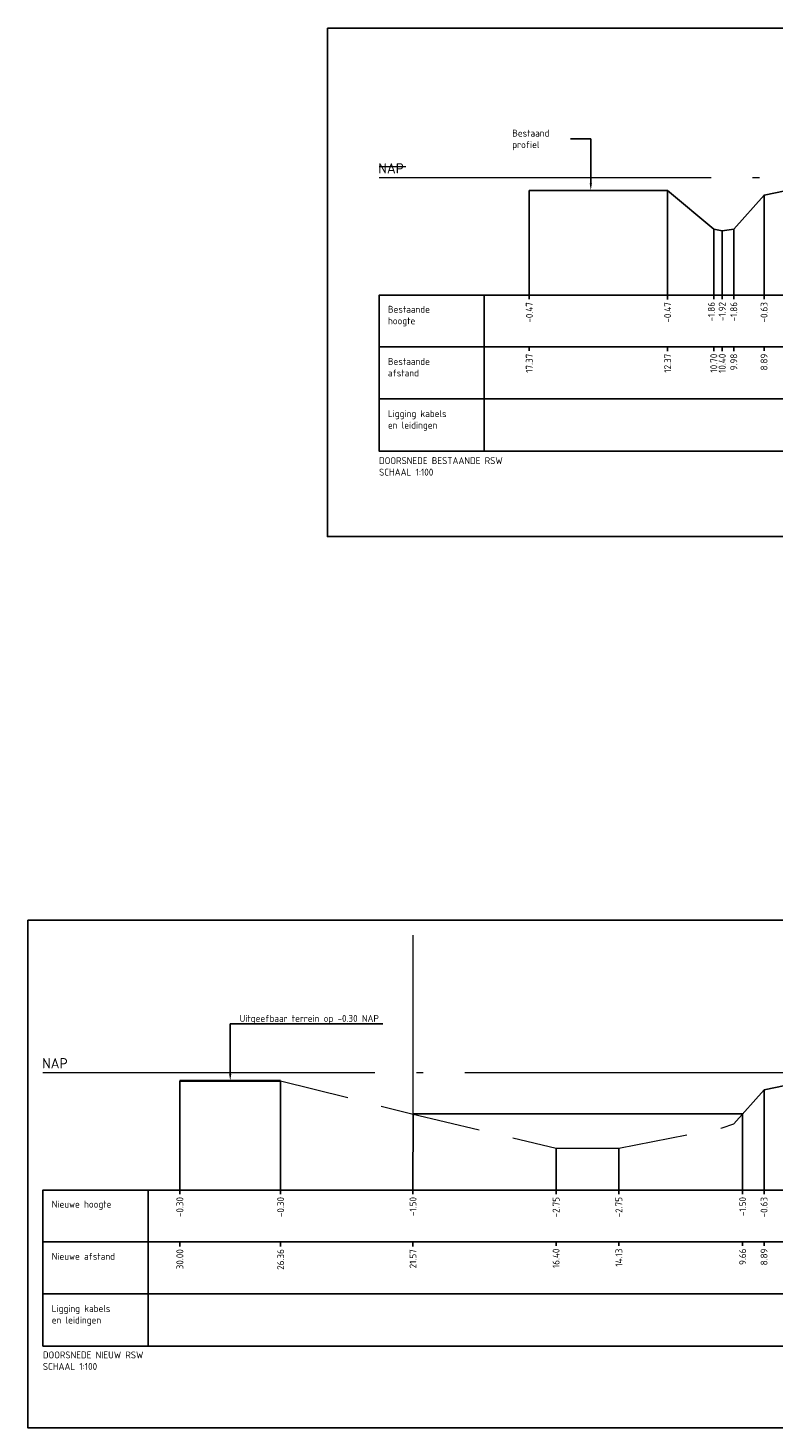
# Model space of a CAD drawing. Extents: x 102676 to 106538, y 417474 to 420545.
# Tile 81 of 112: x 104596 to 104623, y 418476 to 418527. Entities that reach past the tile are written whole.
import ezdxf
from ezdxf import colors
from ezdxf.entities.mleader import LeaderData, LeaderLine
from ezdxf.math import Vec2, Vec3

# ---------------------------------------------------------------- set-up
doc = ezdxf.new("R2010")
doc.units = 0
doc.linetypes.add('AL-NAP_LIJN', pattern=[15.25, 12, -1.5, 0.25, -1.5])
doc.linetypes.add('DASHED2', pattern=[0.375, 0.25, -0.125])
for name, color, linetype, lineweight in [('B-BH-OG-TOPOGRAFIE_BOUWLAND-G', 8, 'Continuous', 25), ('N-PROFIEL-UITGIFTEGRENS', 211, 'RASTER', 0), ('N-RO-WH-WATERLIJN', 150, 'Continuous', 25), ('N-WE-AM-NAP-G', 7, 'AL-NAP_LIJN', 18), ('N-WE-GW-BERM-G', 90, 'Continuous', 35), ('N-WE-GW-TALUDLIJN-G', 90, 'Continuous', 25), ('N-WE-VH-VERHARDING_ASFALT-GD', 252, 'Continuous', 25), ('X-XX-AL-LEGENDA-T25', 7, 'Continuous', 25), ('X-XX-AL-PROFIELBALK-G', 7, 'Continuous', 25), ('X-XX-AL-PROFIELBALK-T25', 7, 'Continuous', 25), ('X-XX-AL-T25', 7, 'Continuous', 25), ('X-XX-AL-TEKENBLAD_SITUATIE-O', 7, 'Continuous', 25), ('X-XX-AL-VERWIJZING_DOORSNEDE-M_NIEUW', 1, 'Continuous', 25), ('X-XX-AL-VERWIJZING_DOORSNEDE-M_OUD', 7, 'Continuous', 25)]:
    doc.layers.add(name, color=color, linetype=linetype, lineweight=lineweight)
doc.styles.add('NLCS-ISO-ANNOTATIEF-T25', font='NLCS-ISO.ttf', dxfattribs={"height": 2.5})
doc.linetypes.add('RASTER', pattern='A,2,-0.9,[1,shell.shx,S=0.3,R=0,X=0,Y=0],-0.9,2', length=5.8)

msp = doc.modelspace()

# ---------------------------------------------------------------- linework, layer by layer
at = {"layer": 'B-BH-OG-TOPOGRAFIE_BOUWLAND-G'}
msp.add_lwpolyline([(104649.3595, 418520.8399), (104644.3595, 418520.8556), (104642.9099, 418519.4856), (104642.3645, 418519.2156), (104641.7646, 418519.5856), (104640.9684, 418520.5156), (104637.3467, 418521.6356), (104634.9341, 418521.8156, 0.0103639), (104628.3487, 418521.7456), (104626.8714, 418521.5456), (104622.8391, 418520.7156), (104621.7445, 418519.4856), (104621.3256, 418519.4256), (104621.0229, 418519.4856), (104619.3546, 418520.8756), (104614.3546, 418520.8756)], format="xyb", dxfattribs=at)
at = {"layer": 'B-BH-OG-TOPOGRAFIE_BOUWLAND-G', "elevation": -0.494}
msp.add_lwpolyline([(104629.7254, 418489.4438), (104628.3487, 418489.4066), (104626.8714, 418489.2066), (104622.8391, 418488.3766), (104621.7445, 418487.1466)], dxfattribs=at)
at = {"layer": 'N-PROFIEL-UITGIFTEGRENS', "ltscale": 0.25, "transparency": 33554687}
msp.add_lwpolyline([(104610.1542, 418487.5066), (104610.1542, 418493.9727)], dxfattribs=at)
at = {"layer": 'N-RO-WH-WATERLIJN'}
msp.add_lwpolyline([(104610.1542, 418487.5066), (104622.0649, 418487.5066)], dxfattribs=at)
at = {"layer": 'N-WE-AM-NAP-G', "color": 9, "lineweight": 13, "true_color": 0xd19cc7}
for points in [[(104608.9246, 418521.7456), (104609.8927, 418521.7456)], [(104608.9246, 418521.3456), (104650.7254, 418521.3456)], [(104596.7749, 418489.0066), (104661.9826, 418489.0066)]]:
    msp.add_lwpolyline(points, dxfattribs=at)
at = {"layer": 'N-WE-GW-BERM-G', "elevation": -0.494}
msp.add_lwpolyline([(104605.3672, 418488.7066), (104601.7254, 418488.7066)], dxfattribs=at)
at = {"layer": 'N-WE-GW-TALUDLIJN-G', "color": 8, "linetype": 'DASHED2', "lineweight": 0, "ltscale": 10, "elevation": -0.494}
msp.add_lwpolyline([(104605.3672, 418488.7066), (104605.3672, 418488.7066), (104610.1125, 418487.5166), (104615.3231, 418486.2666), (104617.5929, 418486.2666), (104621.325, 418487.0066), (104621.7445, 418487.1466), (104621.7445, 418487.1466), (104621.7445, 418487.1466), (104621.7445, 418487.1466)], dxfattribs=at)
at = {"layer": 'N-WE-VH-VERHARDING_ASFALT-GD'}
msp.add_lwpolyline([(104608.9246, 418511.4601), (104650.7254, 418511.4601)], dxfattribs=at)
at = {"layer": 'X-XX-AL-PROFIELBALK-G', "color": 7, "linetype": 'Continuous', "lineweight": 25}
for p, q in [((104614.3546, 418517.0957, 0.494), (104614.3546, 418516.9457, 0.494)), ((104619.3546, 418517.0912, 0.494), (104619.3546, 418516.9412, 0.494)), ((104621.0229, 418517.0957, -1.3709), (104621.0229, 418516.9457, -1.3709)), ((104621.3256, 418517.0957, 0.494), (104621.3256, 418516.9457, 0.494)), ((104621.7445, 418517.0957, -1.3534), (104621.7445, 418516.9457, -1.3534)), ((104622.8391, 418517.0957, 0.494), (104622.8391, 418516.9457, 0.494)), ((104614.3546, 418515.2313, 0.494), (104614.3546, 418515.0813, 0.494)), ((104621.0229, 418515.2268, -1.3709), (104621.0229, 418515.0768, -1.3709)), ((104621.3256, 418515.2268, 0.494), (104621.3256, 418515.0768, 0.494)), ((104621.7445, 418515.2268, -1.3534), (104621.7445, 418515.0768, -1.3534)), ((104622.8391, 418515.2313), (104622.8391, 418515.0813)), ((104601.7254, 418484.7567, -0.7646), (104601.7254, 418484.6067, -0.7646)), ((104605.3672, 418484.7567, -0.494), (104605.3672, 418484.6067, -0.494)), ((104610.1514, 418484.7567, -0.7646), (104610.1514, 418484.6067, -0.7646)), ((104615.3231, 418484.7567, -0.494), (104615.3231, 418484.6067, -0.494)), ((104617.5929, 418484.7567, -0.494), (104617.5929, 418484.6067, -0.494)), ((104622.0649, 418484.7567), (104622.0649, 418484.6067)), ((104622.8391, 418484.7567), (104622.8391, 418484.6067)), ((104601.7254, 418482.8711, -0.7646), (104601.7254, 418482.7211, -0.7646)), ((104605.3672, 418482.8711, -0.494), (104605.3672, 418482.7211, -0.494)), ((104610.1514, 418482.8711, -0.7646), (104610.1514, 418482.7211, -0.7646)), ((104615.3231, 418482.8922), (104615.3231, 418482.7422)), ((104617.5929, 418482.8922), (104617.5929, 418482.7422)), ((104622.0649, 418482.8922), (104622.0649, 418482.7422)), ((104622.8391, 418482.8922), (104622.8391, 418482.7422))]:
    msp.add_line(p, q, dxfattribs=at)
for points in [[(104612.7254, 418517.0957), (104650.7254, 418517.0957), (104650.7254, 418515.2313), (104612.7254, 418515.2313)], [(104612.7254, 418515.2313), (104650.7254, 418515.2313), (104650.7254, 418513.3457), (104612.7254, 418513.3457)], [(104600.5757, 418484.7567), (104662.0937, 418484.7567), (104662.0937, 418482.8922), (104600.5757, 418482.8922)], [(104600.5757, 418482.8922), (104662.0937, 418482.8922), (104662.0937, 418481.0067), (104600.5757, 418481.0067)]]:
    msp.add_lwpolyline(points, close=True, dxfattribs=at)
at = {"layer": 'X-XX-AL-PROFIELBALK-G'}
for points in [[(104612.7254, 418513.3457), (104650.7254, 418513.3457), (104650.7254, 418511.4601), (104612.7254, 418511.4601)], [(104600.5757, 418481.0067), (104662.0937, 418481.0067), (104662.0937, 418479.1211), (104600.5757, 418479.1211)]]:
    msp.add_lwpolyline(points, close=True, dxfattribs=at)
at = {"layer": 'X-XX-AL-PROFIELBALK-G', "color": 7, "linetype": 'Continuous', "lineweight": 25}
for points in [[(104612.7254, 418515.2313), (104612.7254, 418517.0957), (104608.9246, 418517.0957), (104608.9246, 418515.2313)], [(104612.7254, 418513.3457), (104612.7254, 418515.2313), (104608.9246, 418515.2313), (104608.9246, 418513.3457)], [(104612.7254, 418511.4601), (104612.7254, 418513.3457), (104608.9246, 418513.3457), (104608.9246, 418511.4601)], [(104600.5757, 418482.8922), (104600.5757, 418484.7567), (104596.7749, 418484.7567), (104596.7749, 418482.8922)], [(104600.5757, 418481.0067), (104600.5757, 418482.8922), (104596.7749, 418482.8922), (104596.7749, 418481.0067)], [(104600.5757, 418479.1211), (104600.5757, 418481.0067), (104596.7749, 418481.0067), (104596.7749, 418479.1211)]]:
    msp.add_3dface(points, dxfattribs=at)
at = {"layer": 'X-XX-AL-PROFIELBALK-T25'}
msp.add_line((104619.3546, 418515.2268), (104619.3546, 418515.0768), dxfattribs=at)
at = {"layer": 'X-XX-AL-TEKENBLAD_SITUATIE-O'}
for points in [[(104607.0561, 418526.7508), (104652.5939, 418526.7508), (104652.5939, 418508.3701), (104607.0561, 418508.3701)], [(104596.2377, 418494.5079), (104662.6308, 418494.5079), (104662.6308, 418476.1588), (104596.2377, 418476.1588)]]:
    msp.add_lwpolyline(points, close=True, dxfattribs=at)
at = {"layer": 'X-XX-AL-VERWIJZING_DOORSNEDE-M_NIEUW'}
for points, elevation in [([(104601.7254, 418488.7066), (104601.7254, 418484.7567)], -0.2706), ([(104605.3672, 418488.7066), (104605.3672, 418484.7567)], -0.494), ([(104615.3231, 418486.2666), (104615.3231, 418484.7567)], -0.494), ([(104617.5929, 418486.2666), (104617.5929, 418484.7567)], -0.494)]:
    msp.add_lwpolyline(points, dxfattribs=dict(at, elevation=elevation))
for points in [[(104622.8391, 418488.3766), (104622.8391, 418484.7567)], [(104610.1542, 418487.5066), (104610.1514, 418484.7567)], [(104622.0649, 418487.5066), (104622.0649, 418484.7567)]]:
    msp.add_lwpolyline(points, dxfattribs=at)
at = {"layer": 'X-XX-AL-VERWIJZING_DOORSNEDE-M_OUD', "color": 8}
for points, elevation in [([(104614.3546, 418520.8756), (104614.3546, 418517.0957)], 0.494), ([(104619.3546, 418520.8756), (104619.3546, 418517.0957)], 0.494), ([(104622.8391, 418520.7156), (104622.8391, 418517.0957)], 0.494), ([(104621.0229, 418519.4856), (104621.0229, 418517.0957)], -1.3709), ([(104621.3256, 418519.4256), (104621.3256, 418517.0957)], 0.494), ([(104621.7445, 418519.4856), (104621.7445, 418517.0957)], -1.3534)]:
    msp.add_lwpolyline(points, dxfattribs=dict(at, elevation=elevation))

# ---------------------------------------------------------------- texts
at = {"layer": 'X-XX-AL-LEGENDA-T25', "char_height": 0.25, "attachment_point": 1, "style": 'NLCS-ISO-ANNOTATIEF-T25'}
for s, insert in [('DOORSNEDE BESTAANDE RSW\\PSCHAAL 1:100', (104608.9246, 418511.242)), ('DOORSNEDE NIEUW RSW\\PSCHAAL 1:100', (104596.7749, 418478.9242))]:
    msp.add_mtext_dynamic_manual_height_columns(s, width=20.746182, gutter_width=1.25, heights=[0], dxfattribs=dict(at, insert=insert))
at = {"layer": 'X-XX-AL-PROFIELBALK-T25', "char_height": 0.25, "attachment_point": 6, "rotation": 90, "style": 'NLCS-ISO-ANNOTATIEF-T25'}
for s, insert in [('-0.47', (104614.3546, 418516.8457, 1.2557)), ('-0.47', (104619.3546, 418516.8457, 1.2557)), ('-1.86', (104620.9361, 418516.8502, -0.6092)), ('-1.92', (104621.3256, 418516.8502, 1.2557)), ('-1.86', (104621.7445, 418516.8502, -0.5916)), ('-0.63', (104622.8391, 418516.8457, 1.2557)), ('17.37', (104614.3546, 418514.9813, 1.2557)), ('12.37', (104619.3546, 418514.9813, 0.7618)), ('10.70', (104621.0229, 418514.9813, -0.6092)), ('10.40', (104621.3256, 418514.9813, 1.2557)), ('9.98', (104621.7445, 418514.9813, -0.5916)), ('8.89', (104622.8391, 418514.9813, 0.7618)), ('-0.30', (104601.7254, 418484.5067, -0.0028)), ('-0.30', (104605.3672, 418484.5067, -0.0028)), ('-1.50', (104610.1514, 418484.5067, -0.2734)), ('-2.75', (104615.3231, 418484.5067, -0.0028)), ('-2.75', (104617.5929, 418484.5067, -0.0028)), ('-1.50', (104622.0649, 418484.5067, 0.7618)), ('-0.63', (104622.8391, 418484.5067, 0.7618)), ('30.00', (104601.7254, 418482.6211, -0.0028)), ('26.36', (104605.3672, 418482.6211, 0.2678)), ('21.57', (104610.1514, 418482.6211, -0.0028)), ('16.40', (104615.3231, 418482.6422, 0.4911)), ('14.13', (104617.5929, 418482.6422, 0.4911)), ('9.66', (104622.0649, 418482.6422, 0.7618)), ('8.89', (104622.8391, 418482.6422, 0.7618))]:
    msp.add_mtext_dynamic_manual_height_columns(s, width=0.445486, gutter_width=0.9, heights=[0], dxfattribs=dict(at, insert=insert))
at = {"layer": 'X-XX-AL-T25', "style": 'NLCS-ISO-ANNOTATIEF-T25'}
for p in [(104608.899, 418521.4907, -1.1878), (104596.7493, 418489.1516, -1.1878)]:
    msp.add_text('NAP', height=0.375, dxfattribs=at).set_placement(p)
at = {"layer": 'X-XX-AL-T25', "char_height": 0.25, "attachment_point": 1, "style": 'NLCS-ISO-ANNOTATIEF-T25'}
for s, insert in [('Bestaande \\Phoogte', (104609.2459, 418516.7108)), ('Bestaande \\Pafstand', (104609.2459, 418514.8252)), ('Ligging kabels \\Pen leidingen', (104609.2459, 418512.9397)), ('Nieuwe hoogte', (104597.0962, 418484.3718)), ('Ligging kabels \\Pen leidingen', (104597.0962, 418480.6006))]:
    msp.add_mtext(s, dxfattribs=dict(at, insert=insert))
at = {"layer": 'X-XX-AL-T25', "insert": (104597.0962, 418482.4862), "char_height": 0.25, "width": 2.579793, "attachment_point": 1, "style": 'NLCS-ISO-ANNOTATIEF-T25'}
msp.add_mtext('Nieuwe afstand', dxfattribs=at)

# ---------------------------------------------------------------- leaders
at = {"layer": 'X-XX-AL-VERWIJZING_DOORSNEDE-M_OUD'}
ml = msp.add_multileader_mtext('Standard', dxfattribs=at)
ml.set_content('Bestaand profiel', color=256, style='NLCS-ISO-ANNOTATIEF-T25')
ml.set_leader_properties(color=256, linetype='ByLayer', lineweight=-1)
ml.build(insert=Vec2(0, 0))
ml.multileader.update_dxf_attribs({"text_left_attachment_type": 5, "text_right_attachment_type": 5, "dogleg_length": 2.5, "arrow_head_size": 0.25, "scale": 0.1})
ctx = ml.context
ctx.base_point, ctx.scale, ctx.char_height, ctx.arrow_head_size, ctx.landing_gap_size, ctx.plane_origin = Vec3(104613.6476, 418522.751), 0.1, 0.25, 0.25, 0.09, Vec3(208758.0316, 8.8767)
ctx.left_attachment, ctx.right_attachment = 5, 5
notes = []
notes.append((ctx, [(0, (1, 1, 0), (104616.5776, 418522.751), (-1, 0), 0.25, [(0, [(104616.5776, 418520.8837)], 0, [])])]))
ctx.mtext.insert, ctx.mtext.width, ctx.mtext.flow_direction = Vec3(104613.7376, 418523.076), 3.942684, 5
ml = msp.add_multileader_mtext('Standard', dxfattribs=at)
ml.set_content('Uitgeefbaar terrein op -0.30 NAP', color=256, style='NLCS-ISO-ANNOTATIEF-T25')
ml.set_leader_properties(color=256, linetype='ByLayer', lineweight=-1)
ml.build(insert=Vec2(0, 0))
ml.multileader.update_dxf_attribs({"text_left_attachment_type": 5, "text_right_attachment_type": 5, "dogleg_length": 2.5, "arrow_head_size": 0.25, "scale": 0.1})
ctx = ml.context
ctx.base_point, ctx.scale, ctx.char_height, ctx.arrow_head_size, ctx.landing_gap_size, ctx.plane_origin = Vec3(104603.7963, 418490.7585, -0.494), 0.1, 0.25, 0.25, 0.09, Vec3(464.7759, 837000.4412, -0.494)
ctx.left_attachment, ctx.right_attachment = 5, 5
notes.append((ctx, [(0, (1, 1, 0), (104603.5463, 418490.7585, -0.494), (1, 0), 0.25, [(0, [(104603.5463, 418488.7066, -0.494)], 0, [])])]))
ctx.mtext.insert, ctx.mtext.flow_direction = Vec3(104603.8863, 418491.0835, -0.494), 5
for ctx, leaders in notes:
    for number, flags, end, landing, length, lines in leaders:
        leader = LeaderData()
        leader.index, (leader.has_last_leader_line, leader.has_dogleg_vector, leader.attachment_direction) = number, flags
        leader.last_leader_point, leader.dogleg_vector, leader.dogleg_length = Vec3(end), Vec3(landing), length
        for number, points, colour, breaks in lines:
            line = LeaderLine()
            line.index, line.vertices, line.color, line.breaks = number, Vec3.list(points), colors.encode_raw_color(colour), breaks
            leader.lines.append(line)
        ctx.leaders.append(leader)

doc.saveas('drawing.dxf')
